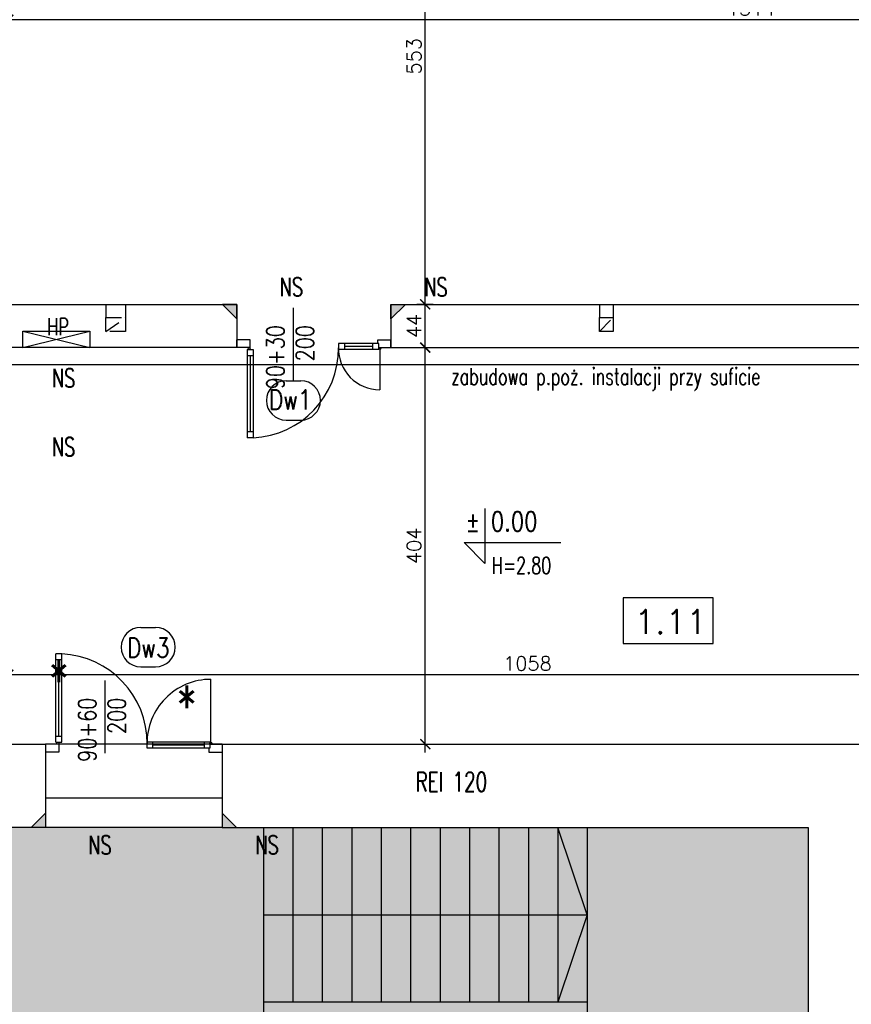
# Model space of a CAD drawing. Header units: millimetres. Extents: x 31969 to 285678, y -69766 to -1123.
# Tile 79 of 161: x 140940 to 141787, y -10870 to -9867. Entities that reach past the tile are written whole.
import ezdxf
from ezdxf.enums import TextEntityAlignment as Align
from ezdxf.lldxf.tags import DXFTag

# ---------------------------------------------------------------- set-up
doc = ezdxf.new("R2010")
doc.units = ezdxf.units.MM
doc.linetypes.add('KRE_16_8', pattern=[24, 16, -8])
for name, color, linetype in [('a-biblioteka', 251, 'Continuous'), ('a-koty', 1, 'Continuous'), ('a-opis 1', 3, 'Continuous'), ('a-opis 3', 15, 'Continuous'), ('a-opis stolarki 1', 3, 'Continuous'), ('a-opis stolarki 2', 1, 'Continuous'), ('a-schody', 3, 'Continuous'), ('a-stolarka drzwiowa', 3, 'Continuous'), ('a-stolarka okienna', 3, 'Continuous'), ('a-szkło', 4, 'Continuous'), ('a-szraf', 252, 'Continuous'), ('a-wentylacja', 3, 'Continuous'), ('a-wymiary', 11, 'Continuous'), ('a-ściany istniejące murowane', 6, 'Continuous')]:
    doc.layers.add(name, color=color, linetype=linetype)
doc.styles.add('MAREK', font='simplex.shx')
doc.styles.add('RS01507', font='romans.shx', dxfattribs={"width": 0.7, "height": 0.15})
doc.styles.add('WYMIAR', font='romans.shx', dxfattribs={"width": 0.8})
tags = doc.linetypes.add('DASHED', pattern=[0.75, 0.5, -0.25]).pattern_tags.tags
tags[6:7] = [DXFTag(74, 4), DXFTag(75, 0), DXFTag(340, '0'), DXFTag(46, 1.0), DXFTag(50, 0.0), DXFTag(44, 0.0), DXFTag(45, 0.0)]
tags[4:5] = [DXFTag(74, 4), DXFTag(75, 0), DXFTag(340, '0'), DXFTag(46, 1.0), DXFTag(50, 0.0), DXFTag(44, 0.0), DXFTag(45, 0.0)]
doc.dimstyles.new('MAREK', dxfattribs={"dimscale": 0.85, "dimtxt": 17, "dimasz": 12, "dimexe": 10, "dimexo": 0.625, "dimgap": 5, "dimtad": 1, "dimdec": 1, "dimdsep": 46, "dimtxsty": 'MAREK', "dimblk1": 'ARCHTICK', "dimblk2": 'ARCHTICK', "dimsah": 1, "dimcen": 2.5, "dimdle": 10, "dimadec": 0, "dimazin": 0, "dimtfac": 1, "dimtdec": 1, "dimtmove": 1, "dimatfit": 3, "dimldrblk": 'ARCHTICK', "dimfxl": 0, "dimtolj": 1, "dimtzin": 0, "dimarcsym": 0})

# ---------------------------------------------------------------- blocks, each defined once
blk = doc.blocks.new('_ARCHTICK')
at = {"color": 0, "linetype": 'ByBlock', "const_width": 0.15}
blk.add_lwpolyline([(-0.5, -0.5), (0.5, 0.5)], dxfattribs=at)
blk = doc.blocks.new('*D106')
at = {"layer": 'a-wymiary', "color": 0, "lineweight": -2, "ltscale": 100}
for p, q in [((140928.1, -9875.7), (140928.1, -9858.7)), ((142442.1, -9875.2), (142442.1, -9858.7)), ((142450.6, -9867.2), (140919.6, -9867.2))]:
    blk.add_line(p, q, dxfattribs=at)
at = {"layer": 'DEFPOINTS', "color": 0, "ltscale": 100}
for p in [(140928.1, -9867.2), (142442.1, -9875.7), (140928.1, -9882.1)]:
    blk.add_point(p, dxfattribs=at)
at = {"layer": 'a-wymiary', "color": 0, "lineweight": -2, "ltscale": 100, "xscale": 10.2, "yscale": 10.2, "zscale": 10.2, "rotation": 180}
blk.add_blockref('_ARCHTICK', (140928.1, -9867.2), dxfattribs=at)
at = {"layer": 'a-wymiary', "color": 0, "lineweight": -2, "ltscale": 100, "xscale": 10.2, "yscale": 10.2, "zscale": 10.2}
blk.add_blockref('_ARCHTICK', (142442.1, -9867.2), dxfattribs=at)
at = {"layer": 'a-wymiary', "color": 0, "ltscale": 100, "insert": (141685.1, -9855.7), "char_height": 14.45, "attachment_point": 5, "style": 'MAREK'}
blk.add_mtext('\\A1;1514', dxfattribs=at)
blk = doc.blocks.new('*D110')
at = {"layer": 'a-wymiary', "color": 0, "lineweight": -2, "ltscale": 100}
for p, q in [((141353, -10613.6), (141353, -10192.6)), ((141345.5, -10201.1), (141361.5, -10201.1)), ((141345.5, -10605.1), (141361.5, -10605.1))]:
    blk.add_line(p, q, dxfattribs=at)
at = {"layer": 'DEFPOINTS', "color": 0, "ltscale": 100}
for p in [(141345, -10201.1), (141353, -10201.1), (141345, -10605.1)]:
    blk.add_point(p, dxfattribs=at)
at = {"layer": 'a-wymiary', "color": 0, "lineweight": -2, "ltscale": 100, "xscale": 10.2, "yscale": 10.2, "zscale": 10.2}
for p, rotation in [((141353, -10201.1), 90), ((141353, -10605.1), 270)]:
    blk.add_blockref('_ARCHTICK', p, dxfattribs=dict(at, rotation=rotation))
at = {"layer": 'a-wymiary', "color": 0, "ltscale": 100, "insert": (141341.6, -10403.1), "char_height": 14.45, "attachment_point": 5, "rotation": 90, "style": 'MAREK'}
blk.add_mtext('\\A1;404', dxfattribs=at)
blk = doc.blocks.new('*D111')
at = {"layer": 'a-wymiary', "color": 0, "lineweight": -2, "ltscale": 100}
for p, q in [((141353, -10209.6), (141353, -10148.6)), ((141361.2, -10157.1), (141344.5, -10157.1)), ((141345.5, -10201.1), (141361.5, -10201.1))]:
    blk.add_line(p, q, dxfattribs=at)
at = {"layer": 'DEFPOINTS', "color": 0, "ltscale": 100}
for p in [(141353, -10157.1), (141361.7, -10157.1), (141345, -10201.1)]:
    blk.add_point(p, dxfattribs=at)
at = {"layer": 'a-wymiary', "color": 0, "lineweight": -2, "ltscale": 100, "xscale": 10.2, "yscale": 10.2, "zscale": 10.2}
for p, rotation in [((141353, -10157.1), 90), ((141353, -10201.1), 270)]:
    blk.add_blockref('_ARCHTICK', p, dxfattribs=dict(at, rotation=rotation))
at = {"layer": 'a-wymiary', "color": 0, "ltscale": 100, "insert": (141341.6, -10179.1), "char_height": 14.45, "attachment_point": 5, "rotation": 90, "style": 'MAREK'}
blk.add_mtext('\\A1;44', dxfattribs=at)
blk = doc.blocks.new('*D112')
at = {"layer": 'a-wymiary', "color": 0, "lineweight": -2, "ltscale": 100}
for p, q in [((141353, -10165.6), (141353, -9595.6)), ((141361.2, -9604.1), (141344.5, -9604.1)), ((141361.2, -10157.1), (141344.5, -10157.1))]:
    blk.add_line(p, q, dxfattribs=at)
at = {"layer": 'DEFPOINTS', "color": 0, "ltscale": 100}
for p in [(141353, -9604.1), (141361.7, -9604.1), (141361.7, -10157.1)]:
    blk.add_point(p, dxfattribs=at)
at = {"layer": 'a-wymiary', "color": 0, "lineweight": -2, "ltscale": 100, "xscale": 10.2, "yscale": 10.2, "zscale": 10.2}
for p, rotation in [((141353, -9604.1), 90), ((141353, -10157.1), 270)]:
    blk.add_blockref('_ARCHTICK', p, dxfattribs=dict(at, rotation=rotation))
at = {"layer": 'a-wymiary', "color": 0, "ltscale": 100, "insert": (141341.6, -9904.3), "char_height": 14.45, "attachment_point": 5, "rotation": 90, "style": 'MAREK'}
blk.add_mtext('\\A1;553', dxfattribs=at)
blk = doc.blocks.new('*D118')
at = {"layer": 'a-wymiary', "color": 0, "lineweight": -2, "ltscale": 100}
for p, q in [((140928.1, -10542.9), (140928.1, -10525.9)), ((141986.1, -10542.9), (141986.1, -10525.9)), ((141994.6, -10534.4), (140919.6, -10534.4))]:
    blk.add_line(p, q, dxfattribs=at)
at = {"layer": 'DEFPOINTS', "color": 0, "ltscale": 100}
for p in [(140928.1, -10534.4), (140928.1, -10544.1), (141986.1, -10544.1)]:
    blk.add_point(p, dxfattribs=at)
at = {"layer": 'a-wymiary', "color": 0, "lineweight": -2, "ltscale": 100, "xscale": 10.2, "yscale": 10.2, "zscale": 10.2, "rotation": 180}
blk.add_blockref('_ARCHTICK', (140928.1, -10534.4), dxfattribs=at)
at = {"layer": 'a-wymiary', "color": 0, "lineweight": -2, "ltscale": 100, "xscale": 10.2, "yscale": 10.2, "zscale": 10.2}
blk.add_blockref('_ARCHTICK', (141986.1, -10534.4), dxfattribs=at)
at = {"layer": 'a-wymiary', "color": 0, "ltscale": 100, "insert": (141457.1, -10522.9), "char_height": 14.45, "attachment_point": 5, "style": 'MAREK'}
blk.add_mtext('\\A1;1058', dxfattribs=at)

msp = doc.modelspace()

# ---------------------------------------------------------------- hatches: boundary and pattern name
at = {"layer": 'a-opis 1', "ltscale": 100}
h = msp.add_hatch(color=256, dxfattribs=at)
h.dxf.hatch_style = 1
h.paths.add_polyline_path([(141161.07, -10171.82), (141161.07, -10157.1), (141146.35, -10157.1), (141151.87, -10162.62), (141155.55, -10162.62), (141155.55, -10166.3)])
h.paths.add_polyline_path([(141155.55, -10166.3), (141155.55, -10162.62), (141151.87, -10162.62)], flags=17)
h = msp.add_hatch(color=256, dxfattribs=at)
h.dxf.hatch_style = 1
h.paths.add_polyline_path([(141318.07, -10171.82), (141318.07, -10157.1), (141332.79, -10157.1), (141327.27, -10162.62), (141323.59, -10162.62), (141323.59, -10166.3)])
h.paths.add_polyline_path([(141323.59, -10166.3), (141323.59, -10162.62), (141327.27, -10162.62)], flags=17)
h = msp.add_hatch(color=256, dxfattribs=at)
h.dxf.hatch_style = 1
h.paths.add_polyline_path([(140966.07, -10675.38), (140966.07, -10690.1), (140951.35, -10690.1), (140956.87, -10684.58), (140960.55, -10684.58), (140960.55, -10680.9)])
h.paths.add_polyline_path([(140960.55, -10680.9), (140960.55, -10684.58), (140956.87, -10684.58)], flags=17)
h = msp.add_hatch(color=256, dxfattribs=at)
h.dxf.hatch_style = 1
h.paths.add_polyline_path([(141146.07, -10675.38), (141146.07, -10690.1), (141160.79, -10690.1), (141155.27, -10684.58), (141151.59, -10684.58), (141151.59, -10680.9)])
h.paths.add_polyline_path([(141151.59, -10680.9), (141151.59, -10684.58), (141155.27, -10684.58)], flags=17)
at = {"layer": 'a-szraf', "ltscale": 30}
h = msp.add_hatch(dxfattribs=at)
h.set_pattern_fill('DOTS', color=256, scale=3)
h.set_pattern_definition([(0, (0, -3342.232), (2.38125, 4.7625), [0, -4.7625])])
h.paths.add_polyline_path([(141743.07, -11094.1), (141181.07, -11094.1), (141181.07, -11332.6), (141743.07, -11332.6)])
h.paths.add_polyline_path([(141743.07, -10690.1), (140928.07, -10690.1), (140928.07, -11070.1), (141146.07, -11070.1), (141743.07, -11070.1)])
h.paths.add_polyline_path([(141146.07, -11070.1), (140928.07, -11070.1), (140928.07, -11332.6), (141146.07, -11332.6)])

# ---------------------------------------------------------------- linework, layer by layer
at = {"layer": 'a-biblioteka', "ltscale": 0.5}
for p, q in [((140942.98, -10184.23), (141011.24, -10201.1)), ((140942.98, -10201.1), (141011.24, -10184.23))]:
    msp.add_line(p, q, dxfattribs=at)
msp.add_lwpolyline([(141011.24, -10201.1), (140942.98, -10201.1), (140942.98, -10184.23), (141011.24, -10184.23)], close=True, dxfattribs=at)
at = {"layer": 'a-koty'}
msp.add_lwpolyline([(141413.73, -10365.18), (141413.73, -10421.06), (141392.51, -10399.83), (141491.16, -10399.83)], dxfattribs=at)
at = {"layer": 'a-opis 1', "ltscale": 100}
for p, q in [((141146.35, -10157.1), (141161.07, -10171.82)), ((141161.07, -10157.1), (141146.35, -10157.1)), ((141161.07, -10171.82), (141161.07, -10157.1)), ((141332.79, -10157.1), (141318.07, -10171.82)), ((141318.07, -10157.1), (141332.79, -10157.1)), ((141318.07, -10171.82), (141318.07, -10157.1)), ((140951.35, -10690.1), (140966.07, -10675.38)), ((140966.07, -10675.38), (140966.07, -10690.1)), ((141160.79, -10690.1), (141146.07, -10675.38)), ((141146.07, -10675.38), (141146.07, -10690.1)), ((140966.07, -10690.1), (140951.35, -10690.1)), ((141146.07, -10690.1), (141160.79, -10690.1))]:
    msp.add_line(p, q, dxfattribs=at)
at = {"layer": 'a-opis 3'}
msp.add_lwpolyline([(141646.5, -10456.2), (141554.58, -10456.2), (141554.58, -10502.44), (141646.5, -10502.44)], close=True, dxfattribs=at)
at = {"layer": 'a-opis stolarki 1'}
for p, q in [((141218.63, -10234.88), (141218.63, -10160.72)), ((141026.84, -10614.45), (141026.84, -10540.28))]:
    msp.add_line(p, q, dxfattribs=at)
at = {"layer": 'a-opis stolarki 2'}
for p, q in [((141211.13, -10234.88), (141226.13, -10234.88)), ((141211.13, -10274.98), (141226.13, -10274.98)), ((141063.23, -10486.18), (141078.23, -10486.18)), ((141063.23, -10526.27), (141078.23, -10526.27))]:
    msp.add_line(p, q, dxfattribs=at)
for centre, start, end in [((141211.13, -10254.93), 90, 270), ((141226.13, -10254.93), 270, 90), ((141063.23, -10506.22), 90, 270), ((141078.23, -10506.22), 270, 90)]:
    msp.add_arc(centre, 20.05, start, end, dxfattribs=at)
at = {"layer": 'a-schody'}
for p, q in [((141188.07, -10690.1), (141188.07, -10868.1)), ((141218.07, -10690.1), (141218.07, -10868.1)), ((141248.07, -10690.1), (141248.07, -10868.1)), ((141278.07, -10690.1), (141278.07, -10868.1)), ((141308.07, -10690.1), (141308.07, -10868.1)), ((141338.07, -10690.1), (141338.07, -10868.1)), ((141368.07, -10690.1), (141368.07, -10868.1)), ((141398.07, -10690.1), (141398.07, -10868.1)), ((141428.07, -10690.1), (141428.07, -10868.1)), ((141458.07, -10690.1), (141458.07, -10868.1)), ((141488.07, -10690.1), (141488.07, -10868.1)), ((141518.07, -10779.1), (141488.07, -10690.1)), ((141518.07, -10690.1), (141518.07, -10868.1)), ((141188.07, -10779.1), (141518.07, -10779.1)), ((141518.07, -10779.1), (141488.07, -10868.1)), ((141518.07, -10868.1), (141188.07, -10868.1)), ((141188.07, -10868.1), (141188.07, -10892.1)), ((141518.07, -10868.1), (141518.07, -10892.1))]:
    msp.add_line(p, q, dxfattribs=at)
at = {"layer": 'a-stolarka drzwiowa'}
for p, q in [((141174.57, -10193.1), (141161.07, -10193.1)), ((141161.07, -10201.1), (141161.07, -10193.1)), ((141174.57, -10201.1), (141174.57, -10193.1)), ((141305.57, -10197.1), (141264.57, -10197.1)), ((141264.57, -10197.1), (141264.57, -10203.1)), ((141270.57, -10197.1), (141270.57, -10203.1)), ((141299.57, -10203.1), (141299.57, -10197.1)), ((141304.57, -10193.1), (141318.07, -10193.1)), ((141304.57, -10197.1), (141304.57, -10193.1)), ((141305.57, -10203.1), (141305.57, -10197.1)), ((141318.07, -10201.1), (141318.07, -10193.1)), ((141174.57, -10201.1), (141161.07, -10201.1)), ((141171.57, -10203.1), (141177.57, -10203.1)), ((141171.57, -10203.1), (141171.57, -10293.01)), ((141171.57, -10209.1), (141177.57, -10209.1)), ((141177.57, -10203.1), (141177.57, -10293.01)), ((141305.57, -10203.1), (141264.57, -10203.1)), ((141305.57, -10201.1), (141318.07, -10201.1)), ((141177.57, -10287.01), (141171.57, -10287.01)), ((141177.57, -10293.01), (141171.57, -10293.01)), ((140976.57, -10603.1), (140976.57, -10513.18)), ((140982.57, -10513.18), (140976.57, -10513.18)), ((140982.57, -10519.18), (140976.57, -10519.18)), ((140982.57, -10603.1), (140982.57, -10513.18)), ((140976.57, -10597.1), (140982.57, -10597.1)), ((140979.57, -10605.1), (140966.07, -10605.1)), ((140966.07, -10605.1), (140966.07, -10613.1)), ((140976.57, -10603.1), (140982.57, -10603.1)), ((140979.57, -10605.1), (140979.57, -10613.1)), ((141133.57, -10603.1), (141069.57, -10603.1)), ((141069.57, -10609.1), (141069.57, -10603.1)), ((141133.57, -10609.1), (141069.57, -10609.1)), ((141075.57, -10609.1), (141075.57, -10603.1)), ((141127.57, -10603.1), (141127.57, -10609.1)), ((141132.57, -10609.1), (141132.57, -10613.1)), ((141133.57, -10603.1), (141133.57, -10609.1)), ((141133.57, -10605.1), (141146.07, -10605.1)), ((141146.07, -10605.1), (141146.07, -10613.1)), ((140979.57, -10613.1), (140966.07, -10613.1)), ((141132.57, -10613.1), (141146.07, -10613.1))]:
    msp.add_line(p, q, dxfattribs=at)
at = {"layer": 'a-stolarka drzwiowa', "linetype": 'DASHED', "lineweight": 25, "ltscale": 20}
for p, q in [((141306.59, -10202.1), (141306.59, -10244.12)), ((141134.59, -10604.1), (141134.59, -10539.07))]:
    msp.add_line(p, q, dxfattribs=at)
at = {"layer": 'a-stolarka drzwiowa'}
for centre in [(141173.57, -10202.1), (141306.59, -10202.1), (140978.57, -10604.1), (141134.59, -10604.1)]:
    msp.add_circle(centre, 1, dxfattribs=at)
at = {"layer": 'a-stolarka drzwiowa', "linetype": 'DASHED', "lineweight": 25, "ltscale": 20}
for centre, radius, start, end in [((141173.57, -10202.1), 91, 272.51931, 0.52078), ((141306.59, -10202.1), 42.03, 178.63657, 270), ((140978.57, -10604.1), 91, 359.47922, 87.48069), ((141134.59, -10604.1), 65.02, 90, 180.8812)]:
    msp.add_arc(centre, radius, start, end, dxfattribs=at)
at = {"layer": 'a-stolarka okienna', "linetype": 'DASHED', "lineweight": 25, "ltscale": 40}
for p, q in [((143522.33, -10218.55), (140656.09, -10218.55)), ((141146.07, -10605.1), (140966.07, -10605.1)), ((141146.07, -10660.1), (140966.07, -10660.1)), ((141146.07, -10690.1), (140966.07, -10690.1))]:
    msp.add_line(p, q, dxfattribs=at)
at = {"layer": 'a-szkło', "ltscale": 40}
for p, q in [((141299.57, -10200.1), (141270.57, -10200.1)), ((141174.57, -10209.1), (141174.57, -10287.01)), ((140979.57, -10597.1), (140979.57, -10519.18)), ((141127.57, -10606.1), (141075.57, -10606.1))]:
    msp.add_line(p, q, dxfattribs=at)
at = {"layer": 'a-wentylacja', "linetype": 'KRE_16_8'}
for p, q in [((141027.57, -10157.1), (141027.57, -10170.6)), ((141047.57, -10157.1), (141047.57, -10170.6)), ((141530.57, -10157.1), (141530.57, -10170.6)), ((141544.57, -10157.1), (141544.57, -10170.6)), ((141027.57, -10184.6), (141047.57, -10170.6)), ((141530.57, -10184.6), (141544.57, -10170.6))]:
    msp.add_line(p, q, dxfattribs=at)
for points in [[(141027.57, -10184.6), (141027.57, -10170.6), (141047.57, -10170.6), (141047.57, -10184.6)], [(141530.57, -10184.6), (141530.57, -10170.6), (141544.57, -10170.6), (141544.57, -10184.6)]]:
    msp.add_lwpolyline(points, close=True, dxfattribs=at)
at = {"layer": 'a-ściany istniejące murowane'}
for p, q in [((140928.07, -10157.1), (141161.07, -10157.1)), ((141161.07, -10157.1), (141161.07, -10201.1)), ((141318.07, -10157.1), (141318.07, -10201.1)), ((141318.07, -10157.1), (142127.07, -10157.1)), ((141161.07, -10201.1), (140928.07, -10201.1)), ((141318.07, -10201.1), (141986.07, -10201.1)), ((140928.07, -10605.1), (140966.07, -10605.1)), ((140966.07, -10605.1), (140966.07, -10690.1)), ((141146.07, -10605.1), (141831.07, -10605.1)), ((141146.07, -10605.1), (141146.07, -10690.1)), ((140966.07, -10690.1), (140928.07, -10690.1)), ((141146.07, -10690.1), (141743.07, -10690.1)), ((141743.07, -10690.1), (141743.07, -11070.1))]:
    msp.add_line(p, q, dxfattribs=at)

# ---------------------------------------------------------------- texts
at = {"layer": 'a-koty', "insert": (141393.94, -10368.32), "char_height": 19.8, "width": 462.9754, "attachment_point": 1, "style": 'WYMIAR'}
msp.add_mtext('%%P 0.00', dxfattribs=at)
at = {"layer": 'a-opis 1', "ltscale": 40, "style": 'RS01507', "width": 0.7}
for s, height, p in [('HP', 17.103, (140967.88, -10179.84)), ('zabudowa p.poż. instalacji przy suficie ', 17.1027, (141379.39, -10230.51))]:
    msp.add_text(s, height=height, dxfattribs=at).set_placement(p, align=Align.MIDDLE_LEFT)
msp.add_text(' H=2.80', height=17.103, dxfattribs=at).set_placement((141412.7, -10431.65))
at = {"layer": 'a-opis 1', "ltscale": 40, "char_height": 18.913, "style": 'RS01507'}
for insert, attachment_point in [((141228.46, -10129.94), 3), ((141375.69, -10129.94), 3), ((140996.35, -10222.62), 3), ((140996.35, -10292.79), 3), ((141033.46, -10717.25), 9), ((141203.69, -10717.25), 9)]:
    msp.add_mtext_dynamic_manual_height_columns('NS', width=124.3193, gutter_width=12.5, heights=[0], dxfattribs=dict(at, insert=insert, attachment_point=attachment_point))
at = {"layer": 'a-opis 3', "style": 'MAREK'}
msp.add_text('1.11', height=24.659, dxfattribs=at).set_placement((141566.06, -10492.73))
at = {"layer": 'a-opis 3', "ltscale": 40, "insert": (141147.71, -10653.25), "char_height": 19.613, "width": 649.6209, "attachment_point": 7, "style": 'RS01507'}
msp.add_mtext('{\\W7.2638;  }REI 120', dxfattribs=at)
at = {"layer": 'a-opis stolarki 1', "char_height": 18, "width": 35.8438, "attachment_point": 3, "rotation": 90, "style": 'WYMIAR'}
for s, insert in [('\\P90+30\\P200', (141161.39, -10178.16)), ('\\P90+60\\P200', (140969.6, -10557.73))]:
    msp.add_mtext(s, dxfattribs=dict(at, insert=insert))
at = {"layer": 'a-opis stolarki 2', "char_height": 20.047, "width": 23.6587, "attachment_point": 9, "style": 'WYMIAR'}
for s, insert in [('Dw1', (141237.01, -10264.34)), ('Dw3', (141092.41, -10516.87))]:
    msp.add_mtext(s, dxfattribs=dict(at, insert=insert))
at = {"layer": 'a-opis stolarki 2', "char_height": 40.095, "attachment_point": 7, "style": 'WYMIAR'}
for insert in [(140931.31, -10559.09), (141061.57, -10585.51)]:
    msp.add_mtext_dynamic_manual_height_columns('\\A1;{\\W1.35983; }*', width=124.3193, gutter_width=12.5, heights=[0], dxfattribs=dict(at, insert=insert))

# ---------------------------------------------------------------- dimensions: what is measured, and where the dimension line sits
at = {"layer": 'a-wymiary', "ltscale": 100}
dim = msp.add_linear_dim(base=(141353.03, -9604.1), p1=(141361.7, -10157.1), p2=(141361.7, -9604.1), angle=90, dimstyle='MAREK', dxfattribs=at)
dim.commit()
dim.dimension.update_dxf_attribs({"geometry": '*D112', "text_midpoint": (141353.03, -9904.35), "dimtype": 160})
for base, p1, p2, picture, middle in [((140928.07, -9867.22), (142442.07, -9875.72), (140928.07, -9882.1), '*D106', (141685.07, -9855.74)), ((140928.07, -10534.36), (141986.07, -10544.14), (140928.07, -10544.14), '*D118', (141457.07, -10522.88))]:
    dim = msp.add_linear_dim(base=base, p1=p1, p2=p2, dimstyle='MAREK', dxfattribs=at)
    dim.commit()
    dim.dimension.update_dxf_attribs({"geometry": picture, "text_midpoint": middle})
for base, p1, p2, picture, middle in [((141353.03, -10157.1), (141344.98, -10201.1), (141361.7, -10157.1), '*D111', (141341.56, -10179.1)), ((141353.03, -10201.1), (141344.98, -10605.1), (141344.98, -10201.1), '*D110', (141341.56, -10403.1))]:
    dim = msp.add_linear_dim(base=base, p1=p1, p2=p2, angle=90, dimstyle='MAREK', dxfattribs=at)
    dim.commit()
    dim.dimension.update_dxf_attribs({"geometry": picture, "text_midpoint": middle})

doc.saveas('drawing.dxf')
